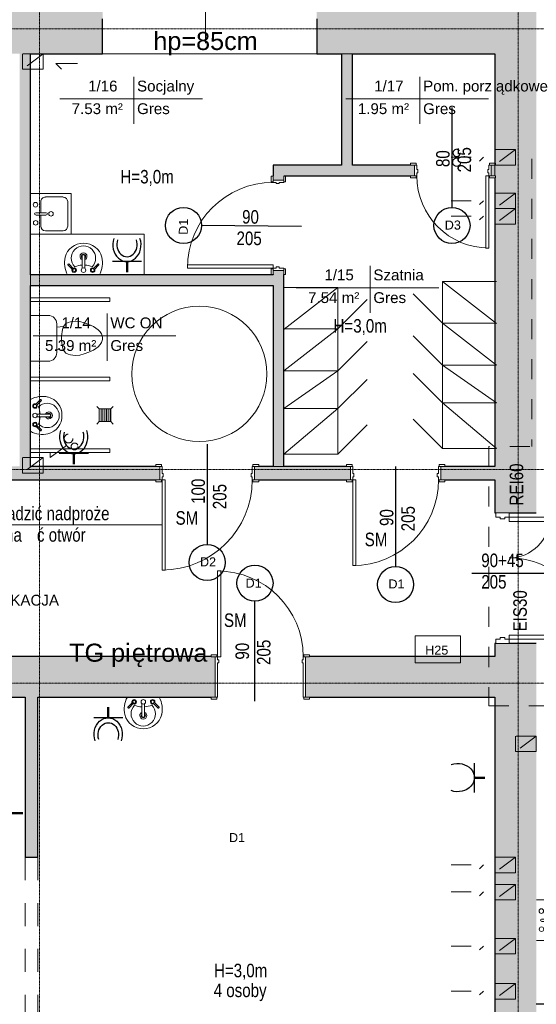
# Model space of a CAD drawing. Header units: centimetres. Extents: x 14504 to 44111, y -18976 to -7683.
# Tile 70 of 141: x 30318 to 30891, y -17667 to -16576. Entities that reach past the tile are written whole.
import ezdxf

# ---------------------------------------------------------------- set-up
doc = ezdxf.new("R2010")
doc.units = ezdxf.units.CM
for name, pattern in [('Aligning Line 1_8_', [0.635, 0.3175, -0.3175]), ('Kreska', [0.635, 0.3175, -0.3175]), ('Linia siatki', [0.9925, 0.47, -0.2175, 0.0875, -0.2175]), ('Ukryty', [0.714375, 0.47625, -0.238125])]:
    doc.linetypes.add(name, pattern=pattern)
for name, color, linetype, lineweight in [('A-AREA-IDEN', 4, 'Continuous', 9), ('A-DETL', 6, 'Continuous', 9), ('A-DETL-HDLN', 90, 'Ukryty', 9), ('A-DETL-MEDM', 33, 'Continuous', 25), ('A-DETL-THIN', 151, 'Continuous', 9), ('A-DOOR', 31, 'Continuous', 9), ('A-DOOR-FRAM', 31, 'Continuous', 18), ('A-WALL', 4, 'Continuous', 9), ('A-WALL-PATT', 111, 'Continuous', 25), ('G-ANNO-TEXT', 8, 'Continuous', 9), ('I-WALL', 2, 'Continuous', 9), ('IE inst', 1, 'Continuous', 50), ('P-SANR-FIXT', 6, 'Continuous', 9), ('S-GRID', 8, 'Continuous', 9)]:
    doc.layers.add(name, color=color, linetype=linetype, lineweight=lineweight)
doc.styles.add('Arial_1', font='arial.ttf', dxfattribs={"height": 12})
doc.styles.add('Arial_2', font='arial.ttf', dxfattribs={"height": 18})
doc.styles.add('Arial_3', font='arial.ttf', dxfattribs={"width": 0.8, "height": 18})
doc.styles.add('Arial_5', font='arial.ttf', dxfattribs={"height": 15})

# ---------------------------------------------------------------- blocks, each defined once
blk = doc.blocks.new('wewnetrzne dwupanelowe - 900 x 2100mm-456959-4_Poziom piętra')
at = {"layer": 'A-DOOR'}
for p, q in [((-54.635, 24.8175), (-48.135, 24.8175)), ((-54.635, 22.8175), (-54.635, 24.8175)), ((-48.135, 22.8175), (-54.635, 22.8175)), ((-48.135, 24.8175), (-48.135, 22.8175)), ((48.135, 24.8175), (54.635, 24.8175)), ((48.135, 22.8175), (48.135, 24.8175)), ((54.635, 22.8175), (48.135, 22.8175)), ((54.635, 24.8175), (54.635, 22.8175)), ((-54.635, -22.1825), (-48.135, -22.1825)), ((-54.635, -24.1825), (-54.635, -22.1825)), ((-48.135, -24.1825), (-54.635, -24.1825)), ((-48.135, -22.1825), (-48.135, -24.1825)), ((48.135, -22.1825), (54.635, -22.1825)), ((48.135, -24.1825), (48.135, -22.1825)), ((54.635, -24.1825), (48.135, -24.1825)), ((54.635, -22.1825), (54.635, -24.1825))]:
    blk.add_line(p, q, dxfattribs=at)
at = {"layer": 'A-DOOR', "lineweight": 18}
for p, q in [((44, -22.1825), (47.5, -22.1825)), ((44, -117.1825), (44, -22.1825)), ((47.5, -22.1825), (47.5, -117.1825)), ((47.5, -117.1825), (44, -117.1825))]:
    blk.add_line(p, q, dxfattribs=at)
at = {"layer": 'A-DOOR'}
blk.add_arc((47.5, -22.1825), 95, 180, 270, dxfattribs=at)
at = {"layer": 'A-DOOR-FRAM'}
for p, q in [((-50, 22.8175), (-47.5, 22.8175)), ((-50, -22.1825), (-50, 22.8175)), ((-47.5, 22.8175), (-47.5, -15.19)), ((47.5, 22.8175), (50, 22.8175)), ((47.5, -15.19), (47.5, 22.8175)), ((50, 22.8175), (50, -22.1825)), ((-47.5, -15.19), (-46.23, -15.19)), ((-47.5, -18.6825), (-47.5, -22.1825)), ((-46.23, -18.6825), (-47.5, -18.6825)), ((-46.23, -15.19), (-46.23, -18.6825)), ((46.23, -15.19), (47.5, -15.19)), ((46.23, -18.6825), (46.23, -15.19)), ((47.5, -18.6825), (46.23, -18.6825)), ((47.5, -22.1825), (47.5, -18.6825)), ((-47.5, -22.1825), (-50, -22.1825)), ((50, -22.1825), (47.5, -22.1825))]:
    blk.add_line(p, q, dxfattribs=at)
blk = doc.blocks.new('wewnetrzne dwupanelowe - 100x210-609030-4_Poziom piętra')
at = {"layer": 'A-DOOR', "lineweight": 18}
for p, q in [((50, 107.1825), (46.5, 107.1825)), ((46.5, 107.1825), (46.5, 7.1825)), ((50, 7.1825), (50, 107.1825)), ((46.5, 7.1825), (50, 7.1825))]:
    blk.add_line(p, q, dxfattribs=at)
at = {"layer": 'A-DOOR'}
for p, q in [((-50.635, 9.1825), (-57.135, 9.1825)), ((-57.135, 9.1825), (-57.135, 7.1825)), ((-57.135, 7.1825), (-50.635, 7.1825)), ((-50.635, 7.1825), (-50.635, 9.1825)), ((57.135, 9.1825), (50.635, 9.1825)), ((50.635, 9.1825), (50.635, 7.1825)), ((50.635, 7.1825), (57.135, 7.1825)), ((57.135, 7.1825), (57.135, 9.1825)), ((-50.635, -7.8175), (-57.135, -7.8175)), ((-57.135, -7.8175), (-57.135, -9.8175)), ((-57.135, -9.8175), (-50.635, -9.8175)), ((-50.635, -9.8175), (-50.635, -7.8175)), ((57.135, -7.8175), (50.635, -7.8175)), ((50.635, -7.8175), (50.635, -9.8175)), ((50.635, -9.8175), (57.135, -9.8175)), ((57.135, -9.8175), (57.135, -7.8175))]:
    blk.add_line(p, q, dxfattribs=at)
blk.add_arc((50, 7.1825), 100, 90, 180, dxfattribs=at)
at = {"layer": 'A-DOOR-FRAM'}
for p, q in [((-50, 7.1825), (-52.5, 7.1825)), ((-52.5, 7.1825), (-52.5, -7.8175)), ((-50, 3.6825), (-50, 7.1825)), ((-48.73, 3.6825), (-50, 3.6825)), ((-50, -7.8175), (-50, 0.19)), ((-50, 0.19), (-48.73, 0.19)), ((-48.73, 0.19), (-48.73, 3.6825)), ((50, 3.6825), (48.73, 3.6825)), ((48.73, 3.6825), (48.73, 0.19)), ((48.73, 0.19), (50, 0.19)), ((50, 7.1825), (50, 3.6825)), ((52.5, 7.1825), (50, 7.1825)), ((50, 0.19), (50, -7.8175)), ((52.5, -7.8175), (52.5, 7.1825)), ((-52.5, -7.8175), (-50, -7.8175)), ((50, -7.8175), (52.5, -7.8175))]:
    blk.add_line(p, q, dxfattribs=at)
blk = doc.blocks.new('Drzwi-korytarz-niesymetryczne-wpuszczane - 1350 x 2000mm-590928-4_Poziom piętra')
at = {"layer": 'A-DOOR', "lineweight": 18}
for p, q in [((-63, 6.365), (-67.5, 6.365)), ((-67.5, 6.365), (-67.5, -83.635)), ((-63, -83.635), (-63, 6.365)), ((63, 6.365), (67.5, 6.365)), ((63, -38.635), (63, 6.365)), ((67.5, 6.365), (67.5, -38.635)), ((67.5, -38.635), (63, -38.635)), ((-67.5, -83.635), (-63, -83.635))]:
    blk.add_line(p, q, dxfattribs=at)
at = {"layer": 'A-DOOR'}
for centre, radius, start, end in [((-67.5, 6.365), 90, 270, 360), ((67.5, 6.365), 45, 180, 270)]:
    blk.add_arc(centre, radius, start, end, dxfattribs=at)
at = {"layer": 'A-DOOR-FRAM'}
for p, q in [((-72.5, 21.365), (-67.5, 21.365)), ((-72.5, 6.365), (-72.5, 21.365)), ((-67.5, 21.365), (-67.5, 16.44375)), ((-67.5, 16.44375), (-65.9125, 16.44375)), ((-67.5, 11.34125), (-67.5, 6.365)), ((-65.9125, 11.34125), (-67.5, 11.34125)), ((-65.9125, 16.44375), (-65.9125, 11.34125)), ((65.9125, 16.44375), (67.5, 16.44375)), ((65.9125, 11.34125), (65.9125, 16.44375)), ((67.5, 11.34125), (65.9125, 11.34125)), ((67.5, 21.365), (72.5, 21.365)), ((67.5, 16.44375), (67.5, 21.365)), ((67.5, 6.365), (67.5, 11.34125)), ((72.5, 21.365), (72.5, 6.365)), ((-67.5, 6.365), (-72.5, 6.365)), ((72.5, 6.365), (67.5, 6.365))]:
    blk.add_line(p, q, dxfattribs=at)
blk = doc.blocks.new('wewnetrzne dwupanelowe - 900 x 2100mm 3 dodemontażu-608771-4_Poziom piętra')
at = {"layer": 'A-DOOR', "lineweight": 18}
for p, q in [((47.5, 102.1825), (44, 102.1825)), ((44, 102.1825), (44, 7.1825)), ((47.5, 7.1825), (47.5, 102.1825)), ((44, 7.1825), (47.5, 7.1825))]:
    blk.add_line(p, q, dxfattribs=at)
at = {"layer": 'A-DOOR'}
for p, q in [((-48.135, 9.1825), (-54.635, 9.1825)), ((-54.635, 9.1825), (-54.635, 7.1825)), ((-54.635, 7.1825), (-48.135, 7.1825)), ((-48.135, 7.1825), (-48.135, 9.1825)), ((54.635, 9.1825), (48.135, 9.1825)), ((48.135, 9.1825), (48.135, 7.1825)), ((48.135, 7.1825), (54.635, 7.1825)), ((54.635, 7.1825), (54.635, 9.1825)), ((-48.135, -7.8175), (-54.635, -7.8175)), ((-54.635, -7.8175), (-54.635, -9.8175)), ((-54.635, -9.8175), (-48.135, -9.8175)), ((-48.135, -9.8175), (-48.135, -7.8175)), ((54.635, -7.8175), (48.135, -7.8175)), ((48.135, -7.8175), (48.135, -9.8175)), ((48.135, -9.8175), (54.635, -9.8175)), ((54.635, -9.8175), (54.635, -7.8175))]:
    blk.add_line(p, q, dxfattribs=at)
blk.add_arc((47.5, 7.1825), 95, 90, 180, dxfattribs=at)
at = {"layer": 'A-DOOR-FRAM'}
for p, q in [((-47.5, 7.1825), (-50, 7.1825)), ((-50, 7.1825), (-50, -7.8175)), ((-47.5, 3.6825), (-47.5, 7.1825)), ((-46.23, 3.6825), (-47.5, 3.6825)), ((-47.5, -7.8175), (-47.5, 0.19)), ((-47.5, 0.19), (-46.23, 0.19)), ((-46.23, 0.19), (-46.23, 3.6825)), ((47.5, 3.6825), (46.23, 3.6825)), ((46.23, 3.6825), (46.23, 0.19)), ((46.23, 0.19), (47.5, 0.19)), ((47.5, 7.1825), (47.5, 3.6825)), ((50, 7.1825), (47.5, 7.1825)), ((47.5, 0.19), (47.5, -7.8175)), ((50, -7.8175), (50, 7.1825)), ((-50, -7.8175), (-47.5, -7.8175)), ((47.5, -7.8175), (50, -7.8175))]:
    blk.add_line(p, q, dxfattribs=at)
blk = doc.blocks.new('wewnetrzne dwupanelowe - 900 x 2100mm 3 dodemontażu-634682-4_Poziom piętra')
at = {"layer": 'A-DOOR'}
for p, q in [((-54.635, 8.3175), (-48.135, 8.3175)), ((-54.635, 6.3175), (-54.635, 8.3175)), ((-48.135, 6.3175), (-54.635, 6.3175)), ((-48.135, 8.3175), (-48.135, 6.3175)), ((48.135, 8.3175), (54.635, 8.3175)), ((48.135, 6.3175), (48.135, 8.3175)), ((54.635, 6.3175), (48.135, 6.3175)), ((54.635, 8.3175), (54.635, 6.3175)), ((-54.635, -5.6825), (-48.135, -5.6825)), ((-54.635, -7.6825), (-54.635, -5.6825)), ((-48.135, -7.6825), (-54.635, -7.6825)), ((-48.135, -5.6825), (-48.135, -7.6825)), ((48.135, -5.6825), (54.635, -5.6825)), ((48.135, -7.6825), (48.135, -5.6825)), ((54.635, -7.6825), (48.135, -7.6825)), ((54.635, -5.6825), (54.635, -7.6825))]:
    blk.add_line(p, q, dxfattribs=at)
at = {"layer": 'A-DOOR', "lineweight": 18}
for p, q in [((44, -5.6825), (47.5, -5.6825)), ((44, -100.6825), (44, -5.6825)), ((47.5, -5.6825), (47.5, -100.6825)), ((47.5, -100.6825), (44, -100.6825))]:
    blk.add_line(p, q, dxfattribs=at)
at = {"layer": 'A-DOOR'}
blk.add_arc((47.5, -5.6825), 95, 180, 270, dxfattribs=at)
at = {"layer": 'A-DOOR-FRAM'}
for p, q in [((-50, 6.3175), (-47.5, 6.3175)), ((-50, -5.6825), (-50, 6.3175)), ((-47.5, 6.3175), (-47.5, 1.31)), ((-47.5, 1.31), (-46.23, 1.31)), ((-46.23, 1.31), (-46.23, -2.1825)), ((46.23, 1.31), (47.5, 1.31)), ((46.23, -2.1825), (46.23, 1.31)), ((47.5, 6.3175), (50, 6.3175)), ((47.5, 1.31), (47.5, 6.3175)), ((50, 6.3175), (50, -5.6825)), ((-47.5, -5.6825), (-50, -5.6825)), ((-47.5, -2.1825), (-47.5, -5.6825)), ((-46.23, -2.1825), (-47.5, -2.1825)), ((47.5, -2.1825), (46.23, -2.1825)), ((47.5, -5.6825), (47.5, -2.1825)), ((50, -5.6825), (47.5, -5.6825))]:
    blk.add_line(p, q, dxfattribs=at)
blk = doc.blocks.new('wewnetrzne dwupanelowe - 800 x 2100mm 2-634606-4_Poziom piętra')
at = {"layer": 'A-DOOR'}
for p, q in [((-47.1, 8.3), (-40.6, 8.3)), ((-47.1, 6.3), (-47.1, 8.3)), ((-40.6, 6.3), (-47.1, 6.3)), ((-40.6, 8.3), (-40.6, 6.3)), ((40.6, 8.3), (47.1, 8.3)), ((40.6, 6.3), (40.6, 8.3)), ((47.1, 6.3), (40.6, 6.3)), ((47.1, 8.3), (47.1, 6.3)), ((-47.1, -5.7), (-40.6, -5.7)), ((-47.1, -7.7), (-47.1, -5.7)), ((-40.6, -7.7), (-47.1, -7.7)), ((-40.6, -5.7), (-40.6, -7.7)), ((40.6, -5.7), (47.1, -5.7)), ((40.6, -7.7), (40.6, -5.7)), ((47.1, -7.7), (40.6, -7.7)), ((47.1, -5.7), (47.1, -7.7))]:
    blk.add_line(p, q, dxfattribs=at)
at = {"layer": 'A-DOOR', "lineweight": 18}
for p, q in [((36.5, -5.7), (40, -5.7)), ((36.5, -85.7), (36.5, -5.7)), ((40, -5.7), (40, -85.7)), ((40, -85.7), (36.5, -85.7))]:
    blk.add_line(p, q, dxfattribs=at)
at = {"layer": 'A-DOOR'}
blk.add_arc((40, -5.7), 80, 180, 270, dxfattribs=at)
at = {"layer": 'A-DOOR-FRAM'}
for p, q in [((-42.5, 6.3), (-40, 6.3)), ((-42.5, -5.7), (-42.5, 6.3)), ((-40, 6.3), (-40, 1.3)), ((-40, 1.3), (-38.7, 1.3)), ((-38.7, 1.3), (-38.7, -2.2)), ((38.7, 1.3), (40, 1.3)), ((38.7, -2.2), (38.7, 1.3)), ((40, 6.3), (42.5, 6.3)), ((40, 1.3), (40, 6.3)), ((42.5, 6.3), (42.5, -5.7)), ((-40, -5.7), (-42.5, -5.7)), ((-40, -2.2), (-40, -5.7)), ((-38.7, -2.2), (-40, -2.2)), ((40, -2.2), (38.7, -2.2)), ((40, -5.7), (40, -2.2)), ((42.5, -5.7), (40, -5.7))]:
    blk.add_line(p, q, dxfattribs=at)
blk = doc.blocks.new('Muszla klozetowa domowa - 3D - Muszla klozetowa domowa - 3D-V5-4_Poziom piętra')
at = {"layer": 'P-SANR-FIXT'}
for p, q in [((-13, 20.3), (-9.5, 25.4)), ((-9.5, 25.4), (-7, 27.9)), ((-7, 27.9), (-4.8, 29.2)), ((-4.8, 29.2), (-1.3, 30.5)), ((-1.3, 30.5), (1.3, 30.5)), ((1.3, 30.5), (4.8, 29.2)), ((4.8, 29.2), (7, 27.9)), ((7, 27.9), (9.5, 25.4)), ((9.5, 25.4), (13, 20.3)), ((-17.2, 10.2), (-15.4, 15.2)), ((-15.4, 15.2), (-13, 20.3)), ((13, 20.3), (15.4, 15.2)), ((15.4, 15.2), (17.2, 10.2)), ((-19.1, 0), (-18.6, 5.1)), ((-18.6, 5.1), (-17.2, 10.2)), ((17.2, 10.2), (18.6, 5.1)), ((18.6, 5.1), (19.1, 0)), ((-18.8, -2.5), (-19.1, 0)), ((-18.4, -5.1), (-18.8, -2.5)), ((-17.7, -7.6), (-18.4, -5.1)), ((-16.3, -10.2), (-17.7, -7.6)), ((-13.2, -12.7), (-16.3, -10.2)), ((16.3, -10.2), (13.2, -12.7)), ((17.7, -7.6), (16.3, -10.2)), ((18.4, -5.1), (17.7, -7.6)), ((18.8, -2.5), (18.4, -5.1)), ((19.1, 0), (18.8, -2.5)), ((15.9, -20.4), (-15.9, -20.4)), ((-9.7, -14), (-13.2, -12.7)), ((-12.3, -20.4), (-13.2, -12.7)), ((-2.5, -15.2), (-9.7, -14)), ((2.5, -15.2), (-2.5, -15.2)), ((9.7, -14), (2.5, -15.2)), ((13.2, -12.7), (9.7, -14)), ((12.3, -20.4), (13.2, -12.7)), ((-25.3, -29.8), (-25.3, -49.5)), ((25.3, -49.5), (25.3, -29.8))]:
    blk.add_line(p, q, dxfattribs=at)
for centre, start, end in [((-15.9, -29.8), 90, 180), ((15.9, -29.8), 0, 90)]:
    blk.add_arc(centre, 9.46, start, end, dxfattribs=at)
blk = doc.blocks.new('Lavabo mural - 05 - 440mm x 350mm-V6-4_Poziom piętra')
at = {"layer": 'P-SANR-FIXT'}
for p, q in [((-17.2, -11), (-11.7, -5.6)), ((-16.1, -12.1), (-10.7, -6.7)), ((-1.5, -21.5), (-1.5, -7.1)), ((1.5, -21.5), (1.5, -7.1)), ((16.4, -12.1), (11, -6.7)), ((17.5, -11), (12, -5.6))]:
    blk.add_line(p, q, dxfattribs=at)
for centre, radius, start, end in [((5.3, -13.1), 26.4, 150.3649, 193.6351), ((-5.3, -13.1), 26.4, 346.3649, 29.6351), ((0, -18.4), 13.5, 135.4629, 45.0556), ((-10.1, -5.1), 2.5, 0, 180), ((-10.1, -5.1), 2.5, 180, 207.0533), ((-10.1, -5.1), 1.7, 360, 180), ((-10.1, -5.1), 1.7, 180, 198.0596), ((-10.1, -5.1), 1.7, 198.0596, 360), ((-10.1, -5.1), 2.5, 242.9467, 0), ((-0.2, 16), 26.7, 249.1986, 267.1093), ((0, -5.1), 2.5, 0, 180), ((0, -5.1), 2.5, 180, 0), ((-0.2, 16), 26.7, 273.5606, 291.3199), ((10.4, -5.1), 2.5, 360, 180), ((10.4, -5.1), 2.5, 180, 297.0533), ((10.4, -5.1), 1.7, 0, 180), ((10.4, -5.1), 1.7, 180, 0), ((10.4, -5.1), 2.5, 332.9467, 360), ((-0.6, -14.5), 20.4, 193.6351, 271.6558), ((0, -20.4), 3.86, 112.8828, 180), ((0, -20.4), 3.86, 180, 360), ((0, -20.4), 2.35, 129.6826, 180), ((0, -20.4), 2.35, 180, 360), ((0.6, -14.5), 20.4, 268.3442, 346.3649), ((0, -20.4), 3.86, 360, 67.1178), ((0, -20.4), 2.35, 360, 50.3185)]:
    blk.add_arc(centre, radius, start, end, dxfattribs=at)
for centre, major_axis, ratio, start_param, end_param in [((-16.6, -11.6), (-0.545, 0.545), 0.274309, 0, 3.141593), ((0, -21.5), (-1.5, 0), 0.428525, 0, 3.141593), ((17, -11.6), (0.545, 0.545), 0.274309, 3.141593, 6.283185)]:
    blk.add_ellipse(centre, major_axis=major_axis, ratio=ratio, start_param=start_param, end_param=end_param, dxfattribs=at)
blk = doc.blocks.new('Zlew kuchenny - typu wyspowego - 450 x 450mm-548266-4_Poziom piętra')
at = {"layer": 'P-SANR-FIXT'}
for p, q in [((-20.9, 22.7), (-20.9, -22.3)), ((24.1, -22.3), (24.1, 22.7)), ((0.3, 11.3), (-12, 11.3)), ((0.3, 17), (0.3, 5.3)), ((2.8, 17), (2.8, 5.3)), ((15.2, 11.3), (2.8, 11.3)), ((-17.1, 6.2), (-17.1, -13.4)), ((20.3, -13.4), (20.3, 6.2)), ((-12, -18.5), (15.2, -18.5)), ((-20.9, -22.3), (24.1, -22.3))]:
    blk.add_line(p, q, dxfattribs=at)
for centre, radius, start, end in [((-12, 6.2), 5.08, 90, 180), ((-8.4, 17), 2.54, 360, 180), ((-8.4, 17), 2.54, 180, 360), ((1.6, 17), 1.27, 360, 180), ((11.7, 17.2), 2.54, 360, 180), ((11.7, 17.2), 2.54, 180, 0), ((15.2, 6.2), 5.08, 360, 90), ((1.6, 0), 2.54, 360, 180), ((1.6, 0), 2.54, 180, 0), ((1.6, 5.3), 1.27, 180, 0), ((-12, -13.4), 5.08, 180, 270), ((15.2, -13.4), 5.08, 270, 0)]:
    blk.add_arc(centre, radius, start, end, dxfattribs=at)
blk = doc.blocks.new('Etyk_pom_1_mala - Etyk_pom_1_mala-219433-4_Poziom piętra')
at = {"layer": 'A-AREA-IDEN'}
for p, q in [((-0.096, 0.144), (-0.096, -0.378)), ((-0.915, -0.101), (0.666, -0.101))]:
    blk.add_line(p, q, dxfattribs=at)
blk = doc.blocks.new('2')
at = {"layer": 'IE inst', "linetype": 'Continuous', "lineweight": -3}
blk.add_line((230327, 30060), (230327, 30382), dxfattribs=at)
at = {"layer": 'IE inst'}
blk.add_line((230327, 30222), (230445, 30222), dxfattribs=at)
at = {"layer": 'IE inst', "linetype": 'Continuous', "lineweight": -3, "extrusion": (0, 0, -1)}
for centre, major_axis in [((230143, 30223), (185, 0)), ((230140, 30222), (134, 0))]:
    blk.add_ellipse(centre, major_axis=major_axis, ratio=0.845477, start_param=4.316789, end_param=8.249581, dxfattribs=at)

msp = doc.modelspace()

# ---------------------------------------------------------------- hatches: boundary and pattern name
at = {"layer": 'A-WALL-PATT', "lineweight": 9, "transparency": 33554610}
h = msp.add_hatch(color=256, dxfattribs=at)
h.paths.add_polyline_path([(30890.6, -18121.4), (30890.6, -17267.4), (30844.6, -17267.4), (30844.6, -18121.4), (30855.7, -18121.4)])
h.paths.add_polyline_path([(30855.7, -17122.4), (30890.6, -17122.4), (30890.6, -16518.4), (30844.6, -16518.4), (30844.6, -16734.8), (30845.3, -16734.8), (30845.3, -16736.8), (30844.6, -16736.8), (30844.6, -16748.8), (30845.3, -16748.8), (30845.3, -16750.8), (30844.6, -16750.8), (30844.6, -17122.4), (30850.6, -17122.4)])
h = msp.add_hatch(color=256, dxfattribs=at)
h.paths.add_polyline_path([(30317.6, -16613.4), (30323.6, -16613.4), (30323.6, -16548.4), (30217.6, -16548.4), (30217.6, -16613.4)])
h.paths.add_polyline_path([(29839.6, -16613.4), (29979.6, -16613.4), (29979.6, -16548.4), (29839.6, -16548.4), (29839.6, -16574.8)])
h = msp.add_hatch(color=256, dxfattribs=at)
h.paths.add_polyline_path([(30686.6, -16613.4), (30844.6, -16613.4), (30844.6, -16548.4), (30647.1, -16548.4), (30647.1, -16613.4), (30674.6, -16613.4)])
h.paths.add_polyline_path([(30329.6, -16613.4), (30409.6, -16613.4), (30409.6, -16548.4), (30323.6, -16548.4), (30323.6, -16613.4)])
for points in [[(30329.6, -17070.9), (30329.6, -16613.4), (30317.6, -16613.4), (30317.6, -17070.9)], [(30686.6, -16736.8), (30686.6, -16613.4), (30674.6, -16613.4), (30674.6, -16736.8)], [(30598.6, -16870.4), (30598.6, -16858.4), (30329.6, -16858.4), (30329.6, -16870.4), (30571.8, -16870.4)], [(30337.6, -17504.4), (30337.6, -17326.9), (30323.6, -17326.9), (30323.6, -17504.4)]]:
    msp.add_hatch(color=256, dxfattribs=at).paths.add_polyline_path(points)
h = msp.add_hatch(color=256, dxfattribs=at)
h.paths.add_polyline_path([(30598.6, -17070.9), (30610.6, -17070.9), (30610.6, -16853.6), (30598.6, -16853.6), (30598.6, -16870.4)])
h.paths.add_polyline_path([(30605.6, -16753.6), (30610.6, -16753.6), (30610.6, -16736.8), (30598.6, -16736.8), (30598.6, -16753.6), (30602.1, -16753.6)])
h = msp.add_hatch(color=256, dxfattribs=at)
h.paths.add_polyline_path([(30844.6, -16748.8), (30844.6, -16736.8), (30840.6, -16736.8), (30840.6, -16748.8)])
h.paths.add_polyline_path([(30755.6, -16748.8), (30755.6, -16736.8), (30610.6, -16736.8), (30610.6, -16748.8), (30751, -16748.8)])
h = msp.add_hatch(color=256, dxfattribs=at)
h.paths.add_polyline_path([(30680, -17085.9), (30684.6, -17085.9), (30684.6, -17070.9), (30578.1, -17070.9), (30578.1, -17085.9), (30582.8, -17085.9)])
h.paths.add_polyline_path([(30844.6, -17085.9), (30844.6, -17070.9), (30784.6, -17070.9), (30784.6, -17085.9), (30789.3, -17085.9)])
h.paths.add_polyline_path([(30409.6, -17085.9), (30473.1, -17085.9), (30473.1, -17070.9), (30159.6, -17070.9), (30159.6, -17085.9), (30247.4, -17085.9)])
h.paths.add_polyline_path([(30055, -17085.9), (30059.6, -17085.9), (30059.6, -17070.9), (29839.6, -17070.9), (29839.6, -17085.9)])
h = msp.add_hatch(color=256, dxfattribs=at)
h.paths.add_polyline_path([(30734.1, -17326.9), (30844.6, -17326.9), (30844.6, -17281.9), (30634.6, -17281.9), (30634.6, -17326.9), (30639.3, -17326.9)])
h.paths.add_polyline_path([(30534.6, -17326.9), (30534.6, -17281.9), (30159.6, -17281.9), (30159.6, -17326.9), (30530, -17326.9)])
h.paths.add_polyline_path([(29839.6, -17326.9), (30059.6, -17326.9), (30059.6, -17281.9), (29839.6, -17281.9), (29839.6, -17288.9)])

# ---------------------------------------------------------------- linework, layer by layer
at = {"layer": 'A-DETL', "linetype": 'Aligning Line 1_8_', "ltscale": 70}
for p, q in [((30343.6, -16613.4), (30320.6, -16613.4)), ((30320.6, -16613.4), (30320.6, -16630.6)), ((30343.6, -16613.4), (30320.6, -16630.6)), ((30343.6, -16630.6), (30343.6, -16613.4)), ((30357.6, -16624.2), (30381.6, -16624.2)), ((30381.6, -16624.2), (30357.6, -16624.2)), ((30357.6, -16624.2), (30364, -16630.6)), ((30320.6, -16630.6), (30343.6, -16630.6)), ((30343.6, -16630.6), (30320.6, -16630.6)), ((30867.6, -16719.7), (30844.6, -16719.7)), ((30844.6, -16719.7), (30844.6, -16736.9)), ((30867.6, -16719.7), (30844.6, -16736.9)), ((30867.6, -16736.9), (30867.6, -16719.7)), ((30796.1, -16728.1), (30832.1, -16728.1)), ((30832.1, -16728.1), (30827.8, -16732.3)), ((30844.6, -16736.9), (30867.6, -16736.9)), ((30867.6, -16736.9), (30844.6, -16736.9)), ((31105.6, -16729.8), (30885.6, -16729.8)), ((30885.6, -16729.8), (30885.6, -17048.9)), ((30867.6, -16767.9), (30844.6, -16767.9)), ((30844.6, -16767.9), (30844.6, -16785.1)), ((30867.6, -16767.9), (30844.6, -16785.1)), ((30867.6, -16785.1), (30867.6, -16767.9)), ((30796.1, -16776.3), (30832.1, -16776.3)), ((30832.1, -16776.3), (30827.8, -16780.5)), ((30844.6, -16785.1), (30867.6, -16785.1)), ((30867.6, -16785.1), (30844.6, -16785.1)), ((30867.6, -16785.1), (30844.6, -16785.1)), ((30844.6, -16785.1), (30844.6, -16802.3)), ((30867.6, -16785.1), (30844.6, -16802.3)), ((30867.6, -16802.3), (30867.6, -16785.1)), ((30796.1, -16793.5), (30832.1, -16793.5)), ((30832.1, -16793.5), (30827.8, -16797.7)), ((30844.6, -16802.3), (30867.6, -16802.3)), ((30867.6, -16802.3), (30844.6, -16802.3)), ((30351.6, -17061.1), (30380.2, -17039.8)), ((30837.9, -17048.9), (30837.9, -17336.4)), ((31105.6, -17048.9), (30837.9, -17048.9)), ((30343.6, -17061.1), (30320.6, -17061.1)), ((30320.6, -17061.1), (30320.6, -17078.3)), ((30343.6, -17061.1), (30320.6, -17078.3)), ((30343.6, -17078.3), (30343.6, -17061.1)), ((30351.6, -17061.1), (30351.6, -17055.5)), ((30320.6, -17078.3), (30343.6, -17078.3)), ((30343.6, -17078.3), (30320.6, -17078.3)), ((30837.9, -17336.4), (31501.6, -17336.4)), ((30890.6, -17369.9), (30867.6, -17369.9)), ((30867.6, -17369.9), (30867.6, -17387.1)), ((30890.6, -17369.9), (30867.6, -17387.1)), ((30890.6, -17387.1), (30890.6, -17369.9)), ((30867.6, -17387.1), (30890.6, -17387.1)), ((30890.6, -17387.1), (30867.6, -17387.1)), ((30867.6, -17504.4), (30844.6, -17504.4)), ((30844.6, -17504.4), (30844.6, -17521.6)), ((30867.6, -17504.4), (30844.6, -17521.6)), ((30867.6, -17521.6), (30867.6, -17504.4)), ((30796.1, -17512.8), (30832.1, -17512.8)), ((30832.1, -17512.8), (30827.8, -17517)), ((30844.6, -17521.6), (30867.6, -17521.6)), ((30867.6, -17521.6), (30844.6, -17521.6)), ((30796.1, -17542.8), (30832.1, -17542.8)), ((30832.1, -17542.8), (30827.8, -17547)), ((30867.6, -17534.4), (30844.6, -17534.4)), ((30844.6, -17534.4), (30844.6, -17551.6)), ((30867.6, -17534.4), (30844.6, -17551.6)), ((30867.6, -17551.6), (30867.6, -17534.4)), ((30844.6, -17551.6), (30867.6, -17551.6)), ((30867.6, -17551.6), (30844.6, -17551.6)), ((30867.6, -17594.4), (30844.6, -17594.4)), ((30844.6, -17594.4), (30844.6, -17611.6)), ((30867.6, -17594.4), (30844.6, -17611.6)), ((30867.6, -17611.6), (30867.6, -17594.4)), ((30796.1, -17602.8), (30832.1, -17602.8)), ((30832.1, -17602.8), (30827.8, -17607)), ((30844.6, -17611.6), (30867.6, -17611.6)), ((30867.6, -17611.6), (30844.6, -17611.6)), ((30796.1, -17652.8), (30832.1, -17652.8)), ((30832.1, -17652.8), (30827.8, -17657)), ((30867.6, -17644.4), (30844.6, -17644.4)), ((30844.6, -17644.4), (30844.6, -17661.6)), ((30867.6, -17644.4), (30844.6, -17661.6)), ((30867.6, -17661.6), (30867.6, -17644.4)), ((30844.6, -17661.6), (30867.6, -17661.6)), ((30867.6, -17661.6), (30844.6, -17661.6))]:
    msp.add_line(p, q, dxfattribs=at)
for centre, radius in [((30802.3, -16723.3), 4), ((30802.3, -16733.6), 4.5), ((30371.9, -17040), 4.84), ((30378.5, -17048.8), 3.78)]:
    msp.add_circle(centre, radius, dxfattribs=at)
at = {"layer": 'A-DETL-HDLN', "linetype": 'Kreska', "ltscale": 80}
for p, q in [((30323.6, -17504.4), (30323.6, -17864.4)), ((30337.6, -17504.4), (30337.6, -17868.9))]:
    msp.add_line(p, q, dxfattribs=at)
at = {"layer": 'A-DETL-MEDM'}
for p, q in [((30797.1, -16672.9), (30797.1, -16783.9)), ((30630.3, -16804.8), (30519.3, -16803.9)), ((30525.6, -17046.4), (30525.6, -17157.4)), ((30734.6, -17070.9), (30734.6, -17181.9)), ((30819.1, -17189.2), (30930.1, -17189.2)), ((30578.6, -17331.4), (30578.6, -17220.4))]:
    msp.add_line(p, q, dxfattribs=at)
for centre in [(30499.3, -16803.7), (30797.1, -16803.9), (30525.6, -17177.4), (30578.6, -17200.4), (30734.6, -17201.9)]:
    msp.add_circle(centre, 20, dxfattribs=at)
at = {"layer": 'A-DETL-THIN'}
for p, q in [((30523.6, -16491.5), (30523.6, -16601.5)), ((30844.6, -16613.4), (30804.6, -16613.4)), ((30844.6, -16653.4), (30844.6, -16613.4)), ((30329.6, -16813.4), (30329.6, -16858.4)), ((30455.6, -16813.4), (30329.6, -16813.4)), ((30455.6, -16858.4), (30455.6, -16813.4)), ((30329.6, -16858.4), (30455.6, -16858.4)), ((30786.6, -16866), (30846.6, -16866)), ((30786.6, -17051), (30786.6, -16866)), ((30786.6, -16866), (30846.3, -16912.3)), ((30610.6, -16872.4), (30610.6, -17057.4)), ((30670.6, -16872.4), (30610.6, -16872.4)), ((30670.6, -16872.4), (30611, -16918.6)), ((30670.6, -17057.4), (30670.6, -16872.4)), ((30329.6, -16884.2), (30417.6, -16884.2)), ((30417.6, -16888.2), (30329.6, -16888.2)), ((30417.6, -16884.2), (30417.6, -16888.2)), ((30670.6, -16918.4), (30703.2, -16885.9)), ((30786.6, -16912), (30754.1, -16879.5)), ((30670.6, -16918.4), (30610.6, -16918.4)), ((30670.6, -16918.4), (30610.6, -16964.9)), ((30786.6, -16912), (30846.6, -16912)), ((30786.6, -16912), (30846.6, -16958.5)), ((30670.6, -16964.9), (30703.2, -16932.4)), ((30786.6, -16958.5), (30754.1, -16926)), ((30670.6, -16964.9), (30610.6, -16964.9)), ((30670.6, -16964.9), (30610.6, -17006.9)), ((30786.6, -16958.5), (30846.6, -16958.5)), ((30786.6, -16958.5), (30846.6, -17000.5)), ((30329.6, -16972), (30417.6, -16972)), ((30417.6, -16976), (30329.6, -16976)), ((30417.6, -16972), (30417.6, -16976)), ((30670.6, -17006.9), (30703.2, -16974.4)), ((30786.6, -17000.5), (30754.1, -16968)), ((30405.9, -17007.2), (30403.1, -17004.4)), ((30405.9, -17007.2), (30418.7, -17007.2)), ((30405.9, -17021.3), (30405.9, -17007.2)), ((30407.9, -17007.2), (30407.9, -17021.3)), ((30409.9, -17007.2), (30409.9, -17021.3)), ((30411.9, -17007.2), (30411.9, -17021.3)), ((30413.9, -17007.2), (30413.9, -17021.3)), ((30415.9, -17007.2), (30415.9, -17021.3)), ((30417.9, -17007.2), (30417.9, -17021.3)), ((30418.7, -17007.2), (30421.5, -17004.4)), ((30418.7, -17007.2), (30418.7, -17021.3)), ((30670.6, -17006.9), (30610.6, -17006.9)), ((30670.6, -17006.9), (30610.6, -17057.4)), ((30786.6, -17000.5), (30846.6, -17000.5)), ((30786.6, -17000.5), (30846.6, -17051)), ((30786.6, -17051), (30754.1, -17018.5)), ((30405.9, -17021.3), (30403.1, -17024.1)), ((30418.7, -17021.3), (30405.9, -17021.3)), ((30418.7, -17021.3), (30421.5, -17024.1)), ((30670.6, -17057.4), (30703.2, -17024.9)), ((30329.6, -17051.5), (30417.6, -17051.5)), ((30329.6, -17055.5), (30329.6, -17051.5)), ((30417.6, -17051.5), (30417.6, -17055.5)), ((30846.6, -17051), (30786.6, -17051)), ((30417.6, -17055.5), (30329.6, -17055.5)), ((30610.6, -17057.4), (30670.6, -17057.4)), ((30159.6, -17135.9), (30475.6, -17135.9)), ((30756.4, -17258.9), (30806.4, -17258.9)), ((30756.4, -17288.9), (30756.4, -17258.9)), ((30806.4, -17258.9), (30806.4, -17288.9)), ((30806.4, -17288.9), (30756.4, -17288.9))]:
    msp.add_line(p, q, dxfattribs=at)
msp.add_circle((30516.9, -16968.4), 75, dxfattribs=at)
at = {"layer": 'A-WALL', "lineweight": 25}
for p, q in [((30409.6, -16613.4), (30409.6, -16574.8)), ((30647.1, -16574.8), (30647.1, -16613.4)), ((30329.6, -16858.4), (30329.6, -16613.4)), ((30329.6, -16613.4), (30409.6, -16613.4)), ((30647.1, -16613.4), (30674.6, -16613.4)), ((30674.6, -16613.4), (30674.6, -16736.8)), ((30686.6, -16613.4), (30844.6, -16613.4)), ((30686.6, -16736.8), (30686.6, -16613.4)), ((30844.6, -16613.4), (30844.6, -16734.8)), ((30598.6, -16736.8), (30598.6, -16748.9)), ((30674.6, -16736.8), (30598.6, -16736.8)), ((30751, -16736.8), (30686.6, -16736.8)), ((30610.6, -16748.9), (30610.6, -16748.8)), ((30610.6, -16748.8), (30751, -16748.8)), ((30844.6, -16750.8), (30844.6, -17070.9)), ((30598.6, -16858.4), (30329.6, -16858.4)), ((30598.6, -16858.2), (30598.6, -16858.4)), ((30610.6, -17070.9), (30610.6, -16858.2)), ((30329.6, -17070.9), (30329.6, -16870.4)), ((30329.6, -16870.4), (30598.6, -16870.4)), ((30598.6, -16870.4), (30598.6, -17070.9)), ((30468.5, -17070.9), (30329.6, -17070.9)), ((30598.6, -17070.9), (30582.8, -17070.9)), ((30680, -17070.9), (30610.6, -17070.9)), ((30844.6, -17070.9), (30789.3, -17070.9)), ((30164.3, -17085.9), (30468.5, -17085.9)), ((30582.8, -17085.9), (30680, -17085.9)), ((30789.3, -17085.9), (30844.6, -17085.9)), ((30844.6, -17085.9), (30844.6, -17122.4)), ((30844.6, -17122.4), (30845.6, -17122.4)), ((30860.6, -17122.4), (30890.6, -17122.4)), ((30845.6, -17267.4), (30844.6, -17267.4)), ((30844.6, -17267.4), (30844.6, -17281.9)), ((30890.6, -17267.4), (30860.6, -17267.4)), ((30530, -17281.9), (30164.3, -17281.9)), ((30844.6, -17281.9), (30639.3, -17281.9)), ((30164.3, -17326.9), (30323.6, -17326.9)), ((30323.6, -17326.9), (30323.6, -17504.4)), ((30337.6, -17326.9), (30530, -17326.9)), ((30337.6, -17504.4), (30337.6, -17326.9)), ((30639.3, -17326.9), (30844.6, -17326.9)), ((30844.6, -17326.9), (30844.6, -18056.4)), ((30323.6, -17504.4), (30337.6, -17504.4))]:
    msp.add_line(p, q, dxfattribs=at)
at = {"layer": 'A-WALL'}
for p, q in [((30647.1, -16613.4), (30409.6, -16613.4)), ((30686.6, -16613.4), (30674.6, -16613.4)), ((30844.6, -16748.8), (30844.6, -16736.8)), ((30329.6, -16858.4), (30329.6, -16870.4)), ((30598.6, -17070.9), (30610.6, -17070.9))]:
    msp.add_line(p, q, dxfattribs=at)
at = {"layer": 'I-WALL', "lineweight": 25}
msp.add_line((31118.5, -17667.4), (30890.6, -17667.4), dxfattribs=at)
at = {"layer": 'IE inst', "linetype": 'Continuous', "lineweight": -3}
msp.add_line((30821.9, -17432.4), (30821.9, -17400.1), dxfattribs=at)
at = {"layer": 'IE inst'}
for p, q in [((30821.9, -17416.1), (30833.6, -17416.1)), ((30309.4, -17455.4), (30321.1, -17455.4))]:
    msp.add_line(p, q, dxfattribs=at)
at = {"layer": 'IE inst', "linetype": 'Continuous', "lineweight": -3, "extrusion": (0, 0, -1)}
msp.add_ellipse((30803.5, -17416), major_axis=(18.5, 0), ratio=0.845477, start_param=4.316789, end_param=8.249581, dxfattribs=at)
at = {"layer": 'S-GRID', "linetype": 'Linia siatki'}
for p, q in [((30339.6, -16156.8), (30339.6, -18769.3)), ((30870.6, -16156.8), (30870.6, -18769.3)), ((29444.3, -16585.9), (32937.2, -16585.9)), ((29444.3, -17074.4), (32937.2, -17074.4)), ((29444.3, -17311.4), (32937.2, -17311.4))]:
    msp.add_line(p, q, dxfattribs=at)

# ---------------------------------------------------------------- block references
at = {"layer": 'A-AREA-IDEN', "xscale": 99.99999999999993, "yscale": 99.99999999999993, "zscale": 99.99999999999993}
for p in [(30453.7, -16653.3), (30771, -16653.3), (30715.8, -16862.8), (30424.1, -16915.9)]:
    msp.add_blockref('Etyk_pom_1_mala - Etyk_pom_1_mala-219433-4_Poziom piętra', p, dxfattribs=at)
at = {"layer": 'A-DOOR'}
msp.add_blockref('wewnetrzne dwupanelowe - 800 x 2100mm 2-634606-4_Poziom piętra', (30798.1, -16743.1), dxfattribs=at)
for name, p, rotation in [('wewnetrzne dwupanelowe - 900 x 2100mm 3 dodemontażu-634682-4_Poziom piętra', (30604.3, -16803.6), 270), ('wewnetrzne dwupanelowe - 100x210-609030-4_Poziom piętra', (30525.6, -17078.7), 180), ('wewnetrzne dwupanelowe - 900 x 2100mm 3 dodemontażu-608771-4_Poziom piętra', (30734.6, -17078.7), 180), ('Drzwi-korytarz-niesymetryczne-wpuszczane - 1350 x 2000mm-590928-4_Poziom piętra', (30867, -17194.9), 89.99999999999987), ('wewnetrzne dwupanelowe - 900 x 2100mm-456959-4_Poziom piętra', (30584.6, -17304.1), 180)]:
    msp.add_blockref(name, p, dxfattribs=dict(at, rotation=rotation))
at = {"layer": 'IE inst', "yscale": 0.09999999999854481, "zscale": 0.1, "rotation": 90}
for p, xscale in [((33458.9, 6189), -0.1000000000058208), ((33399.8, 5975.9), -0.1000000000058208), ((33438.1, -40382.5), 0.1000000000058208)]:
    msp.add_blockref('2', p, dxfattribs=dict(at, xscale=xscale))
at = {"layer": 'P-SANR-FIXT'}
for name, p, rotation in [('Zlew kuchenny - typu wyspowego - 450 x 450mm-548266-4_Poziom piętra', (30352.4, -16792.5), 90), ('Lavabo mural - 05 - 440mm x 350mm-V6-4_Poziom piętra', (30388.4, -16858.4), 180), ('Muszla klozetowa domowa - 3D - Muszla klozetowa domowa - 3D-V5-4_Poziom piętra', (30379.1, -16928.9), 269.9999999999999), ('Lavabo mural - 05 - 440mm x 350mm-V6-4_Poziom piętra', (30329.6, -17014.4), 90.0000000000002), ('Zlew kuchenny - typu wyspowego - 450 x 450mm-548266-4_Poziom piętra', (30913.4, -17575.7), 89.99999999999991)]:
    msp.add_blockref(name, p, dxfattribs=dict(at, rotation=rotation))
msp.add_blockref('Lavabo mural - 05 - 440mm x 350mm-V6-4_Poziom piętra', (30454.7, -17326.9), dxfattribs=at)

# ---------------------------------------------------------------- texts
at = {"layer": 'A-AREA-IDEN', "char_height": 12, "attachment_point": 1, "style": 'Arial_1'}
for s, insert, width in [('1/16', (30393.5, -16643.2), 42.489), ('Socjalny', (30447.8, -16643.2), 82.574), ('1/17', (30710.8, -16643.2), 42.489), ('Pom. porz', (30765.1, -16643.2), 97.806), ('ądkowe', (30845.8, -16643.2), 74.557), ('7.53 m²', (30375.3, -16668.3), 73.755), ('Gres', (30447.8, -16668.3), 47.3), ('1.95 m²', (30692.7, -16668.3), 73.755), ('Gres', (30765.1, -16668.3), 47.3), ('1/15', (30655.6, -16852.6), 42.489), ('Szatnia', (30709.9, -16852.6), 72.152), ('7.54 m²', (30637.5, -16877.8), 73.755), ('Gres', (30709.9, -16877.8), 47.3), ('1/14', (30363.9, -16905.8), 42.489), ('WC ON', (30418.2, -16905.8), 76.962), ('5.39 m²', (30345.8, -16930.9), 73.755), ('Gres', (30418.2, -16930.9), 47.3), ('KOMUNIKACJA', (30240.2, -17213.3), 156.329)]:
    msp.add_mtext(s, dxfattribs=dict(at, insert=insert, width=width))
at = {"layer": 'G-ANNO-TEXT', "attachment_point": 1}
for s, insert, char_height, width, style in [('hp=85cm', (30465.9, -16589.2), 20, 143.502, 'Arial_5'), ('H=3,0m', (30429.4, -16742.2), 15, 91.392, 'Arial_3'), ('D3', (30789.1, -16798.3), 10, 21.646, 'Arial_2'), ('H=3,0m', (30665.7, -16907.6), 15, 91.392, 'Arial_3'), ('osadzić nadproże ', (30285.9, -17115.6), 15, 197.215, 'Arial_3'), ('SM', (30490.5, -17120.6), 15, 38.481, 'Arial_3'), (' i wykona', (30250.2, -17139.4), 15, 105.021, 'Arial_3'), ('ć otwór', (30336.8, -17139.4), 15, 81.772, 'Arial_3'), ('SM', (30700.3, -17144.4), 15, 38.481, 'Arial_3'), ('D2', (30517.6, -17171.8), 10, 21.646, 'Arial_2'), ('90+45', (30829.6, -17167.6), 15, 72.954, 'Arial_3'), ('D1', (30568.2, -17195.3), 10, 21.646, 'Arial_2'), ('205', (30829.6, -17191.4), 15, 43.291, 'Arial_3'), ('D1', (30726.6, -17196.3), 10, 21.646, 'Arial_2'), ('SM', (30544.2, -17234), 15, 38.481, 'Arial_3'), ('TG pi', (30372.5, -17267.5), 20, 84.177, 'Arial_5'), ('ętrowa', (30442, -17267.5), 20, 101.814, 'Arial_5'), ('H25', (30767.4, -17269.7), 10, 30.464, 'Arial_2'), ('D1', (30549.8, -17477.5), 10, 21.646, 'Arial_2'), ('H=3,0m', (30533.1, -17622.4), 15, 91.392, 'Arial_3'), ('4 osoby', (30532.8, -17644.4), 15, 87.384, 'Arial_3')]:
    msp.add_mtext(s, dxfattribs=dict(at, insert=insert, char_height=char_height, width=width, style=style))
for s, insert, char_height, width, rotation, style in [('205', (30803.3, -16744.9), 15, 43.291, 90, 'Arial_3'), ('80', (30779.5, -16739), 15, 28.861, 90, 'Arial_3'), ('90', (30564.4, -16786.7), 15, 28.861, 359.523, 'Arial_3'), ('D1', (30494.1, -16814.1), 10, 21.646, 89.523, 'Arial_2'), ('205', (30558.2, -16810.4), 15, 43.291, 359.523, 'Arial_3'), ('REI60', (30861.1, -17114.3), 15, 71.35, 90, 'Arial_3'), ('100', (30508.1, -17112.5), 15, 43.291, 90, 'Arial_3'), ('205', (30531.9, -17118.4), 15, 43.291, 90, 'Arial_3'), ('90', (30717.1, -17137), 15, 28.861, 90, 'Arial_3'), ('205', (30740.9, -17142.9), 15, 43.291, 90, 'Arial_3'), ('EIS30', (30865.1, -17253.9), 15, 69.747, 90, 'Arial_3'), ('205', (30580.8, -17291.1), 15, 43.291, 90, 'Arial_3'), ('90', (30557, -17285.2), 15, 28.861, 90, 'Arial_3')]:
    msp.add_mtext(s, dxfattribs=dict(at, insert=insert, char_height=char_height, width=width, rotation=rotation, style=style))

doc.saveas('drawing.dxf')
